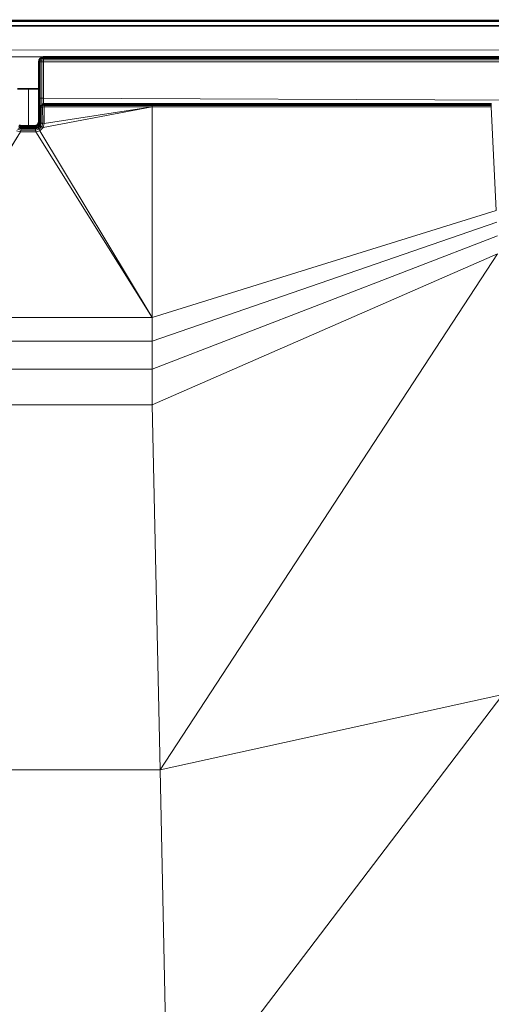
# Model space of a CAD drawing. Header units: inches. Extents: x 1 to 102, y 1 to 36.
# Tile 54 of 59: x 90 to 95, y 19 to 29. Entities that reach past the tile are written whole.
import ezdxf

# ---------------------------------------------------------------- set-up
doc = ezdxf.new("R2010")
doc.units = ezdxf.units.IN
doc.header["$MEASUREMENT"] = 0
doc.layers.add('Default', color=7, linetype='Continuous')

msp = doc.modelspace()

# ---------------------------------------------------------------- linework, layer by layer
at = {"layer": 'Default', "color": 9, "lineweight": 0, "transparency": 33554687}
for p, q in [((82.698, 29.444), (99.826, 29.46)), ((99.827, 29.444), (82.698, 29.444)), ((82.698, 29.444), (99.827, 29.444)), ((96.806, 29.395), (79.976, 29.396))]:
    msp.add_line(p, q, dxfattribs=at).dxf.unprotected_set("ltscale", 0)
at = {"layer": 'Default', "color": 7, "lineweight": 35, "ltscale": 5.215923, "transparency": 33554687}
for p, q in [((99.826, 29.46), (82.698, 29.444)), ((99.827, 29.444), (82.698, 29.444)), ((79.976, 29.396), (96.806, 29.395)), ((90.106, 29.034), (90.102, 29.015)), ((90.102, 29.015), (90.102, 28.728)), ((90.106, 29.034), (90.117, 29.05)), ((90.117, 29.05), (90.133, 29.061)), ((90.133, 29.061), (90.152, 29.065)), ((90.152, 29.065), (95.929, 29.065)), ((89.995, 28.728), (89.876, 28.728)), ((90.102, 28.728), (89.995, 28.728)), ((90.102, 28.728), (90.102, 28.629)), ((90.102, 28.629), (90.102, 28.384)), ((90.115, 28.522), (90.117, 28.527)), ((90.115, 28.522), (90.115, 28.383)), ((90.117, 28.527), (90.119, 28.539)), ((90.119, 28.539), (90.122, 28.543)), ((90.122, 28.543), (90.124, 28.546)), ((90.124, 28.546), (90.125, 28.547)), ((90.125, 28.547), (90.13, 28.556)), ((90.13, 28.556), (90.133, 28.558)), ((90.133, 28.558), (90.137, 28.56)), ((90.137, 28.56), (90.144, 28.564)), ((90.144, 28.564), (90.152, 28.566)), ((90.152, 28.566), (90.16, 28.567)), ((91.306, 28.567), (90.16, 28.567)), ((91.306, 28.567), (94.898, 28.569)), ((94.898, 28.569), (94.901, 28.569)), ((89.903, 28.315), (89.89, 28.318)), ((89.911, 28.336), (89.897, 28.343)), ((89.915, 28.312), (89.903, 28.315)), ((89.911, 28.336), (89.926, 28.334)), ((89.924, 28.312), (89.915, 28.312)), ((90.006, 28.312), (89.924, 28.312)), ((89.995, 28.334), (89.926, 28.334)), ((90.005, 28.334), (89.995, 28.334)), ((90.005, 28.334), (90.052, 28.334)), ((90.054, 28.312), (90.006, 28.312)), ((90.067, 28.336), (90.052, 28.334)), ((90.065, 28.312), (90.054, 28.312)), ((90.075, 28.314), (90.065, 28.312)), ((90.081, 28.343), (90.067, 28.336)), ((90.09, 28.318), (90.075, 28.314)), ((90.092, 28.354), (90.081, 28.343)), ((90.097, 28.324), (90.09, 28.318)), ((90.099, 28.368), (90.092, 28.354)), ((90.109, 28.336), (90.097, 28.324)), ((90.102, 28.384), (90.099, 28.368)), ((90.111, 28.342), (90.109, 28.336)), ((90.115, 28.36), (90.111, 28.342)), ((90.115, 28.383), (90.115, 28.377)), ((90.115, 28.377), (90.115, 28.363)), ((90.115, 28.363), (90.115, 28.36))]:
    msp.add_line(p, q, dxfattribs=at)
at = {"layer": 'Default', "color": 9, "lineweight": 0, "true_color": 0xcbcbcb, "transparency": 33554687}
for p, q in [((79.976, 29.396), (96.806, 29.395)), ((100.419, 29.138), (79.404, 29.14)), ((79.404, 29.14), (100.419, 29.138)), ((101.237, 29.068), (78.767, 29.068)), ((90.152, 29.015), (95.927, 29.015)), ((90.152, 28.629), (90.152, 29.015)), ((95.926, 28.605), (90.152, 28.629)), ((91.306, 25.377), (94.965, 26.977)), ((94.965, 26.977), (91.389, 21.51)), ((91.389, 21.51), (94.965, 26.977)), ((91.389, 21.51), (91.306, 25.377)), ((91.389, 21.51), (95.02, 22.31)), ((95.02, 22.31), (91.389, 21.51)), ((91.471, 17.643), (95.02, 22.31)), ((95.02, 22.31), (91.471, 17.643)), ((91.471, 17.643), (91.389, 21.51))]:
    msp.add_line(p, q, dxfattribs=at).dxf.unprotected_set("ltscale", 0)
at = {"layer": 'Default', "color": 7, "lineweight": 15, "ltscale": 5.215923, "transparency": 33554687}
for p, q in [((79.404, 29.14), (100.419, 29.138)), ((101.237, 29.068), (78.767, 29.068)), ((90.106, 29.015), (90.102, 29.015)), ((90.105, 28.629), (90.106, 29.015)), ((90.109, 29.033), (90.106, 29.034)), ((90.106, 29.015), (90.109, 29.033)), ((90.117, 29.015), (90.106, 29.015)), ((90.109, 29.033), (90.118, 29.049)), ((90.118, 29.032), (90.109, 29.033)), ((90.117, 29.05), (90.118, 29.049)), ((90.118, 29.032), (90.117, 29.015)), ((90.133, 29.015), (90.117, 29.015)), ((90.117, 28.629), (90.117, 29.015)), ((90.118, 29.049), (90.133, 29.057)), ((90.118, 29.049), (90.122, 29.044)), ((90.122, 29.044), (90.118, 29.032)), ((90.133, 29.033), (90.118, 29.032)), ((90.135, 29.048), (90.122, 29.044)), ((90.133, 29.061), (90.133, 29.057)), ((90.133, 29.057), (90.152, 29.061)), ((90.133, 29.057), (90.135, 29.048)), ((90.135, 29.048), (90.133, 29.033)), ((90.152, 29.034), (90.133, 29.033)), ((90.133, 29.033), (90.133, 29.015)), ((90.133, 28.629), (90.133, 29.015)), ((90.133, 29.015), (90.152, 29.015)), ((90.152, 29.05), (90.135, 29.048)), ((90.152, 29.061), (90.152, 29.065)), ((90.152, 29.05), (90.152, 29.061)), ((90.152, 29.061), (95.928, 29.061)), ((90.152, 29.034), (90.152, 29.05)), ((90.152, 29.05), (95.928, 29.05)), ((90.152, 29.015), (90.152, 29.034)), ((90.152, 29.034), (95.928, 29.033)), ((90.152, 28.629), (90.152, 29.015)), ((90.152, 29.015), (95.927, 29.015)), ((89.995, 28.728), (89.995, 28.334)), ((90.102, 28.629), (90.105, 28.629)), ((90.105, 28.629), (90.105, 28.383)), ((90.117, 28.629), (90.105, 28.629)), ((90.133, 28.629), (90.117, 28.629)), ((90.117, 28.527), (90.117, 28.629)), ((90.152, 28.629), (90.133, 28.629)), ((90.133, 28.629), (90.133, 28.558)), ((90.152, 28.566), (90.152, 28.629)), ((90.152, 28.629), (95.926, 28.605)), ((90.119, 28.527), (90.115, 28.522)), ((90.119, 28.527), (90.119, 28.539)), ((90.129, 28.531), (90.119, 28.527)), ((90.119, 28.362), (90.119, 28.527)), ((90.13, 28.546), (90.122, 28.543)), ((90.129, 28.531), (90.13, 28.546)), ((90.143, 28.534), (90.129, 28.531)), ((90.129, 28.362), (90.129, 28.531)), ((90.134, 28.556), (90.13, 28.556)), ((90.13, 28.546), (90.134, 28.556)), ((90.144, 28.549), (90.13, 28.546)), ((90.145, 28.56), (90.134, 28.556)), ((90.144, 28.549), (90.143, 28.534)), ((90.143, 28.534), (90.16, 28.535)), ((90.144, 28.362), (90.143, 28.534)), ((90.144, 28.564), (90.145, 28.56)), ((90.145, 28.56), (90.144, 28.549)), ((90.16, 28.551), (90.144, 28.549)), ((90.16, 28.562), (90.145, 28.56)), ((90.149, 28.319), (91.306, 28.535)), ((90.16, 28.567), (90.16, 28.562)), ((90.16, 28.562), (90.16, 28.551)), ((91.306, 28.562), (90.16, 28.562)), ((90.16, 28.551), (90.16, 28.535)), ((91.306, 28.55), (90.16, 28.551)), ((90.16, 28.535), (90.16, 28.36)), ((91.306, 28.535), (90.16, 28.535)), ((91.306, 28.535), (90.16, 28.36)), ((91.306, 28.567), (91.306, 28.562)), ((91.306, 28.562), (94.898, 28.563)), ((91.306, 28.562), (91.306, 28.55)), ((91.306, 28.535), (91.306, 28.55)), ((91.306, 28.55), (94.897, 28.55)), ((91.306, 28.535), (94.897, 28.535)), ((91.306, 26.303), (91.306, 28.535)), ((94.897, 28.55), (94.898, 28.563)), ((94.897, 28.535), (94.897, 28.55)), ((94.897, 28.55), (94.901, 28.55)), ((94.897, 28.535), (94.952, 27.437)), ((94.902, 28.535), (94.897, 28.535)), ((94.898, 28.563), (94.898, 28.569)), ((94.898, 28.563), (94.901, 28.563)), ((89.909, 28.273), (89.867, 28.284)), ((89.912, 28.289), (89.876, 28.299)), ((89.914, 28.303), (89.884, 28.311)), ((89.906, 28.324), (89.888, 28.333)), ((89.91, 28.333), (89.894, 28.341)), ((89.903, 28.315), (89.906, 28.324)), ((89.915, 28.311), (89.903, 28.315)), ((89.906, 28.324), (89.908, 28.328)), ((89.925, 28.321), (89.906, 28.324)), ((89.908, 28.328), (89.91, 28.333)), ((89.909, 28.273), (89.912, 28.289)), ((89.91, 28.333), (89.911, 28.336)), ((89.926, 28.33), (89.91, 28.333)), ((89.914, 28.303), (89.912, 28.289)), ((89.912, 28.289), (90.069, 28.289)), ((89.915, 28.311), (89.914, 28.303)), ((89.914, 28.303), (90.067, 28.303)), ((89.915, 28.312), (89.915, 28.311)), ((89.915, 28.311), (89.924, 28.312)), ((89.925, 28.321), (89.924, 28.312)), ((89.926, 28.33), (89.925, 28.321)), ((90.005, 28.321), (89.925, 28.321)), ((89.926, 28.334), (89.926, 28.33)), ((90.005, 28.33), (89.926, 28.33)), ((90.005, 28.334), (90.005, 28.33)), ((90.005, 28.33), (90.005, 28.321)), ((90.052, 28.33), (90.005, 28.33)), ((90.005, 28.321), (90.006, 28.312)), ((90.053, 28.321), (90.005, 28.321)), ((90.052, 28.33), (90.052, 28.334)), ((90.069, 28.333), (90.052, 28.33)), ((90.052, 28.33), (90.053, 28.325)), ((90.053, 28.321), (90.053, 28.325)), ((90.072, 28.324), (90.053, 28.321)), ((90.054, 28.312), (90.053, 28.321)), ((90.054, 28.312), (90.066, 28.311)), ((90.066, 28.311), (90.065, 28.312)), ((90.066, 28.311), (90.075, 28.314)), ((90.067, 28.303), (90.066, 28.311)), ((90.067, 28.336), (90.069, 28.333)), ((90.067, 28.303), (90.097, 28.311)), ((90.069, 28.289), (90.067, 28.303)), ((90.069, 28.333), (90.084, 28.341)), ((90.07, 28.328), (90.069, 28.333)), ((90.069, 28.289), (90.105, 28.299)), ((90.071, 28.273), (90.069, 28.289)), ((90.072, 28.324), (90.07, 28.328)), ((90.114, 28.284), (90.071, 28.273)), ((90.091, 28.333), (90.072, 28.324)), ((90.075, 28.315), (90.072, 28.324)), ((90.075, 28.314), (90.075, 28.315)), ((90.081, 28.343), (90.084, 28.341)), ((90.084, 28.341), (90.095, 28.352)), ((90.087, 28.336), (90.084, 28.341)), ((90.091, 28.333), (90.087, 28.336)), ((90.092, 28.317), (90.09, 28.318)), ((90.091, 28.333), (90.105, 28.347)), ((90.096, 28.326), (90.091, 28.333)), ((90.095, 28.352), (90.092, 28.354)), ((90.092, 28.317), (90.097, 28.324)), ((90.097, 28.311), (90.092, 28.317)), ((90.095, 28.352), (90.103, 28.367)), ((90.095, 28.352), (90.1, 28.349)), ((90.097, 28.324), (90.096, 28.326)), ((90.097, 28.311), (90.12, 28.333)), ((90.105, 28.299), (90.097, 28.311)), ((90.103, 28.367), (90.099, 28.368)), ((90.1, 28.349), (90.105, 28.347)), ((90.105, 28.383), (90.102, 28.384)), ((90.105, 28.383), (90.103, 28.367)), ((90.103, 28.367), (90.108, 28.365)), ((90.115, 28.383), (90.105, 28.383)), ((90.105, 28.347), (90.113, 28.364)), ((90.105, 28.347), (90.111, 28.342)), ((90.105, 28.299), (90.134, 28.327)), ((90.114, 28.284), (90.105, 28.299)), ((90.108, 28.365), (90.113, 28.364)), ((90.109, 28.336), (90.112, 28.336)), ((90.112, 28.336), (90.119, 28.362)), ((90.112, 28.336), (90.12, 28.333)), ((90.115, 28.377), (90.113, 28.364)), ((90.113, 28.364), (90.115, 28.363)), ((90.149, 28.319), (90.114, 28.284)), ((91.306, 26.303), (90.114, 28.284)), ((90.115, 28.36), (90.119, 28.362)), ((90.119, 28.362), (90.129, 28.362)), ((90.12, 28.333), (90.129, 28.362)), ((90.12, 28.333), (90.134, 28.327)), ((90.129, 28.362), (90.144, 28.362)), ((90.134, 28.327), (90.144, 28.362)), ((90.134, 28.327), (90.149, 28.319)), ((90.144, 28.362), (90.16, 28.36)), ((90.16, 28.36), (90.149, 28.319)), ((88.675, 26.303), (89.909, 28.273)), ((90.071, 28.273), (89.909, 28.273)), ((90.071, 28.273), (91.306, 26.303)), ((94.952, 27.437), (91.306, 26.303)), ((91.306, 26.053), (94.958, 27.314)), ((91.306, 25.758), (94.965, 27.168)), ((94.965, 26.977), (91.306, 25.377)), ((88.675, 26.303), (91.306, 26.303)), ((91.306, 26.303), (91.306, 26.053)), ((88.675, 26.053), (91.306, 26.053)), ((91.306, 26.053), (91.306, 25.758)), ((88.675, 25.758), (91.306, 25.758)), ((91.306, 25.758), (91.306, 25.377)), ((88.675, 25.377), (91.306, 25.377)), ((91.306, 25.377), (91.389, 21.51)), ((91.389, 21.51), (95.02, 22.31)), ((91.389, 21.51), (88.592, 21.51)), ((91.471, 17.643), (91.389, 21.51))]:
    msp.add_line(p, q, dxfattribs=at)
at = {"layer": 'Default', "color": 252, "lineweight": 0, "true_color": 0x949494, "transparency": 33554687}
for p, q in [((78.767, 29.068), (101.237, 29.068)), ((90.106, 29.034), (90.102, 29.015)), ((90.102, 28.728), (90.102, 29.015)), ((90.102, 29.015), (90.106, 29.015)), ((90.102, 29.015), (90.102, 28.728)), ((90.106, 29.015), (90.105, 28.629)), ((90.117, 29.05), (90.106, 29.034)), ((90.133, 29.061), (90.117, 29.05)), ((90.117, 28.629), (90.117, 29.015)), ((90.117, 29.015), (90.133, 29.015)), ((90.152, 29.065), (90.133, 29.061)), ((90.133, 29.015), (90.133, 28.629)), ((95.929, 29.065), (90.152, 29.065)), ((90.152, 29.05), (95.928, 29.05)), ((90.152, 29.034), (90.152, 29.05)), ((95.928, 29.033), (90.152, 29.034)), ((89.995, 28.728), (89.876, 28.728)), ((90.102, 28.728), (89.995, 28.728)), ((90.102, 28.629), (90.102, 28.728)), ((90.105, 28.629), (90.102, 28.629)), ((90.133, 28.629), (90.117, 28.629))]:
    msp.add_line(p, q, dxfattribs=at).dxf.unprotected_set("ltscale", 0)
at = {"layer": 'Default', "color": 253, "lineweight": 0, "true_color": 0xb4b4b4, "transparency": 33554687}
for p, q in [((90.105, 28.629), (90.106, 29.015)), ((90.106, 29.015), (90.117, 29.015)), ((90.117, 29.015), (90.117, 28.629)), ((90.117, 28.629), (90.105, 28.629))]:
    msp.add_line(p, q, dxfattribs=at).dxf.unprotected_set("ltscale", 0)
at = {"layer": 'Default', "color": 9, "lineweight": 0, "true_color": 0xc9c9c9, "transparency": 33554687}
for p, q in [((90.133, 28.629), (90.133, 29.015)), ((90.133, 29.015), (90.152, 29.015)), ((90.152, 29.015), (90.152, 28.629)), ((90.152, 28.629), (90.133, 28.629)), ((91.306, 26.053), (94.958, 27.314)), ((94.965, 27.168), (91.306, 25.758)), ((91.306, 25.758), (91.306, 26.053))]:
    msp.add_line(p, q, dxfattribs=at).dxf.unprotected_set("ltscale", 0)
at = {"layer": 'Default', "color": 9, "lineweight": 0, "true_color": 0xb7b7b7, "transparency": 33554687}
for p, q in [((90.152, 29.061), (90.152, 29.065)), ((90.152, 29.065), (95.929, 29.065)), ((90.152, 29.05), (90.152, 29.061)), ((90.152, 29.061), (95.928, 29.061)), ((95.928, 29.061), (90.152, 29.061)), ((95.928, 29.05), (90.152, 29.05))]:
    msp.add_line(p, q, dxfattribs=at).dxf.unprotected_set("ltscale", 0)
at = {"layer": 'Default', "color": 9, "lineweight": 0, "true_color": 0xcacaca, "transparency": 33554687}
for p, q in [((90.152, 29.034), (95.928, 29.033)), ((90.152, 29.015), (90.152, 29.034)), ((95.927, 29.015), (90.152, 29.015)), ((91.306, 25.758), (94.965, 27.168)), ((94.965, 26.977), (91.306, 25.377)), ((88.675, 26.053), (91.306, 26.053)), ((91.306, 26.053), (91.306, 25.758)), ((91.306, 25.758), (88.675, 25.758)), ((88.675, 25.758), (91.306, 25.758)), ((91.306, 25.758), (91.306, 25.377)), ((91.306, 25.377), (91.306, 25.758)), ((91.306, 25.377), (88.675, 25.377))]:
    msp.add_line(p, q, dxfattribs=at).dxf.unprotected_set("ltscale", 0)
at = {"layer": 'Default', "color": 254, "lineweight": 0, "true_color": 0xcccccc, "transparency": 33554687}
for p, q in [((89.876, 28.728), (89.995, 28.728)), ((89.995, 28.728), (89.995, 28.334)), ((89.995, 28.334), (89.995, 28.728)), ((89.995, 28.728), (90.102, 28.728)), ((90.102, 28.728), (90.102, 28.629)), ((90.102, 28.629), (90.102, 28.384)), ((90.102, 28.384), (90.102, 28.629)), ((90.102, 28.629), (90.105, 28.629)), ((90.105, 28.629), (90.105, 28.383)), ((90.105, 28.383), (90.105, 28.629)), ((90.105, 28.629), (90.117, 28.629)), ((90.117, 28.629), (90.117, 28.527)), ((90.117, 28.527), (90.115, 28.522)), ((90.115, 28.522), (90.119, 28.527)), ((90.115, 28.522), (90.115, 28.383)), ((90.115, 28.383), (90.115, 28.522)), ((90.119, 28.527), (90.119, 28.362)), ((89.911, 28.336), (89.897, 28.343)), ((89.926, 28.334), (89.911, 28.336)), ((89.995, 28.334), (89.926, 28.334)), ((90.005, 28.334), (89.995, 28.334)), ((90.052, 28.334), (90.005, 28.334)), ((90.067, 28.336), (90.052, 28.334)), ((90.081, 28.343), (90.067, 28.336)), ((90.092, 28.354), (90.081, 28.343)), ((90.099, 28.368), (90.092, 28.354)), ((90.102, 28.384), (90.099, 28.368)), ((90.105, 28.383), (90.102, 28.384)), ((90.115, 28.383), (90.105, 28.383)), ((90.115, 28.377), (90.115, 28.383)), ((90.115, 28.363), (90.115, 28.377)), ((90.115, 28.36), (90.115, 28.363)), ((90.119, 28.362), (90.115, 28.36)), ((88.675, 25.377), (91.306, 25.377)), ((91.306, 25.377), (91.389, 21.51)), ((91.389, 21.51), (88.592, 21.51)), ((88.592, 21.51), (91.389, 21.51)), ((91.389, 21.51), (91.471, 17.643))]:
    msp.add_line(p, q, dxfattribs=at).dxf.unprotected_set("ltscale", 0)
at = {"layer": 'Default', "color": 253, "lineweight": 0, "true_color": 0xb0b0b0, "transparency": 33554687}
for p, q in [((90.117, 28.629), (90.133, 28.629)), ((90.117, 28.527), (90.117, 28.629)), ((90.133, 28.629), (90.133, 28.558)), ((90.119, 28.539), (90.117, 28.527)), ((90.122, 28.543), (90.119, 28.539)), ((90.124, 28.546), (90.122, 28.543)), ((90.125, 28.547), (90.124, 28.546)), ((90.13, 28.556), (90.125, 28.547)), ((90.133, 28.558), (90.13, 28.556))]:
    msp.add_line(p, q, dxfattribs=at).dxf.unprotected_set("ltscale", 0)
at = {"layer": 'Default', "color": 9, "lineweight": 0, "true_color": 0xc4c4c4, "transparency": 33554687}
for p, q in [((90.152, 28.629), (95.926, 28.605)), ((90.152, 28.566), (90.152, 28.629)), ((90.16, 28.567), (90.152, 28.566)), ((91.306, 28.567), (90.16, 28.567)), ((90.16, 28.567), (91.306, 28.567)), ((90.16, 28.562), (90.16, 28.567)), ((91.306, 28.562), (90.16, 28.562)), ((94.898, 28.569), (91.306, 28.567)), ((91.306, 28.567), (94.898, 28.569)), ((91.306, 28.567), (91.306, 28.562)), ((91.306, 28.562), (91.306, 28.567)), ((94.898, 28.563), (91.306, 28.562)), ((91.306, 28.535), (91.306, 28.55)), ((91.306, 28.55), (94.897, 28.55)), ((94.897, 28.535), (91.306, 28.535)), ((94.897, 28.55), (94.897, 28.535)), ((94.901, 28.569), (94.898, 28.569)), ((94.898, 28.569), (94.898, 28.563))]:
    msp.add_line(p, q, dxfattribs=at).dxf.unprotected_set("ltscale", 0)
at = {"layer": 'Default', "color": 253, "lineweight": 0, "true_color": 0xb1b1b1, "transparency": 33554687}
for p, q in [((90.119, 28.527), (90.129, 28.531)), ((90.119, 28.362), (90.119, 28.527)), ((90.129, 28.531), (90.129, 28.362)), ((90.129, 28.362), (90.119, 28.362))]:
    msp.add_line(p, q, dxfattribs=at).dxf.unprotected_set("ltscale", 0)
at = {"layer": 'Default', "color": 9, "lineweight": 0, "true_color": 0xc5c5c5, "transparency": 33554687}
for p, q in [((90.129, 28.531), (90.143, 28.534)), ((90.129, 28.362), (90.129, 28.531)), ((90.143, 28.534), (90.144, 28.362)), ((90.144, 28.362), (90.129, 28.362)), ((91.306, 26.303), (94.952, 27.437)), ((94.958, 27.314), (91.306, 26.053)), ((88.675, 26.303), (91.306, 26.303)), ((91.306, 26.053), (91.306, 26.303)), ((91.306, 26.303), (91.306, 26.053)), ((91.306, 26.053), (88.675, 26.053))]:
    msp.add_line(p, q, dxfattribs=at).dxf.unprotected_set("ltscale", 0)
at = {"layer": 'Default', "color": 255, "lineweight": 0, "transparency": 33554687}
for p, q in [((90.143, 28.534), (90.16, 28.535)), ((90.144, 28.362), (90.143, 28.534)), ((90.16, 28.535), (90.16, 28.36)), ((90.16, 28.36), (90.144, 28.362))]:
    msp.add_line(p, q, dxfattribs=at).dxf.unprotected_set("ltscale", 0)
at = {"layer": 'Default', "color": 9, "lineweight": 0, "true_color": 0xc7c7c7, "transparency": 33554687}
for p, q in [((90.149, 28.319), (91.306, 28.535)), ((91.306, 28.535), (90.149, 28.319)), ((90.16, 28.36), (91.306, 28.535)), ((90.16, 28.36), (90.16, 28.535)), ((90.16, 28.535), (91.306, 28.535)), ((91.306, 28.535), (90.16, 28.36)), ((91.306, 28.535), (91.306, 26.303)), ((91.306, 26.303), (91.306, 28.535)), ((91.306, 28.535), (94.897, 28.535)), ((94.897, 28.535), (94.952, 27.437)), ((89.867, 28.284), (89.909, 28.273)), ((90.071, 28.273), (90.114, 28.284)), ((90.114, 28.284), (90.149, 28.319)), ((91.306, 26.303), (90.114, 28.284)), ((90.114, 28.284), (91.306, 26.303)), ((90.149, 28.319), (90.16, 28.36)), ((88.675, 26.303), (89.909, 28.273)), ((89.909, 28.273), (88.675, 26.303)), ((89.909, 28.273), (90.071, 28.273)), ((90.071, 28.273), (91.306, 26.303)), ((91.306, 26.303), (90.071, 28.273)), ((94.952, 27.437), (91.306, 26.303)), ((91.306, 26.303), (88.675, 26.303))]:
    msp.add_line(p, q, dxfattribs=at).dxf.unprotected_set("ltscale", 0)
at = {"layer": 'Default', "color": 251, "lineweight": 0, "true_color": 0x6d6d6d, "transparency": 33554687}
for p, q in [((90.16, 28.551), (90.16, 28.562)), ((90.16, 28.562), (91.306, 28.562)), ((91.306, 28.55), (90.16, 28.551)), ((91.306, 28.562), (91.306, 28.55))]:
    msp.add_line(p, q, dxfattribs=at).dxf.unprotected_set("ltscale", 0)
at = {"layer": 'Default', "color": 253, "lineweight": 0, "true_color": 0x9e9e9e, "transparency": 33554687}
for p, q in [((90.16, 28.535), (90.16, 28.551)), ((90.16, 28.551), (91.306, 28.55)), ((91.306, 28.535), (90.16, 28.535)), ((91.306, 28.55), (91.306, 28.535))]:
    msp.add_line(p, q, dxfattribs=at).dxf.unprotected_set("ltscale", 0)
at = {"layer": 'Default', "color": 9, "lineweight": 0, "true_color": 0xbebebe, "transparency": 33554687}
for p, q in [((91.306, 28.562), (94.898, 28.563)), ((91.306, 28.55), (91.306, 28.562)), ((94.897, 28.55), (91.306, 28.55)), ((94.898, 28.563), (94.897, 28.55))]:
    msp.add_line(p, q, dxfattribs=at).dxf.unprotected_set("ltscale", 0)
at = {"layer": 'Default', "color": 7, "lineweight": 0, "true_color": 0xf0f0f0, "transparency": 33554687}
for p, q in [((89.909, 28.273), (89.912, 28.289)), ((89.912, 28.289), (90.069, 28.289)), ((90.069, 28.289), (90.071, 28.273)), ((90.071, 28.273), (89.909, 28.273))]:
    msp.add_line(p, q, dxfattribs=at).dxf.unprotected_set("ltscale", 0)
at = {"layer": 'Default', "color": 9, "lineweight": 0, "true_color": 0xbfbfbf, "transparency": 33554687}
for p, q in [((89.912, 28.289), (89.914, 28.303)), ((90.069, 28.289), (89.912, 28.289)), ((89.914, 28.303), (90.067, 28.303)), ((90.067, 28.303), (90.069, 28.289))]:
    msp.add_line(p, q, dxfattribs=at).dxf.unprotected_set("ltscale", 0)
at = {"layer": 'Default', "color": 8, "lineweight": 0, "true_color": 0x7b7b7b, "transparency": 33554687}
for p, q in [((89.914, 28.303), (89.915, 28.311)), ((90.067, 28.303), (89.914, 28.303)), ((89.915, 28.311), (89.924, 28.312)), ((89.924, 28.312), (90.006, 28.312)), ((90.006, 28.312), (90.054, 28.312)), ((90.054, 28.312), (90.066, 28.311)), ((90.066, 28.311), (90.067, 28.303))]:
    msp.add_line(p, q, dxfattribs=at).dxf.unprotected_set("ltscale", 0)

doc.saveas('drawing.dxf')
